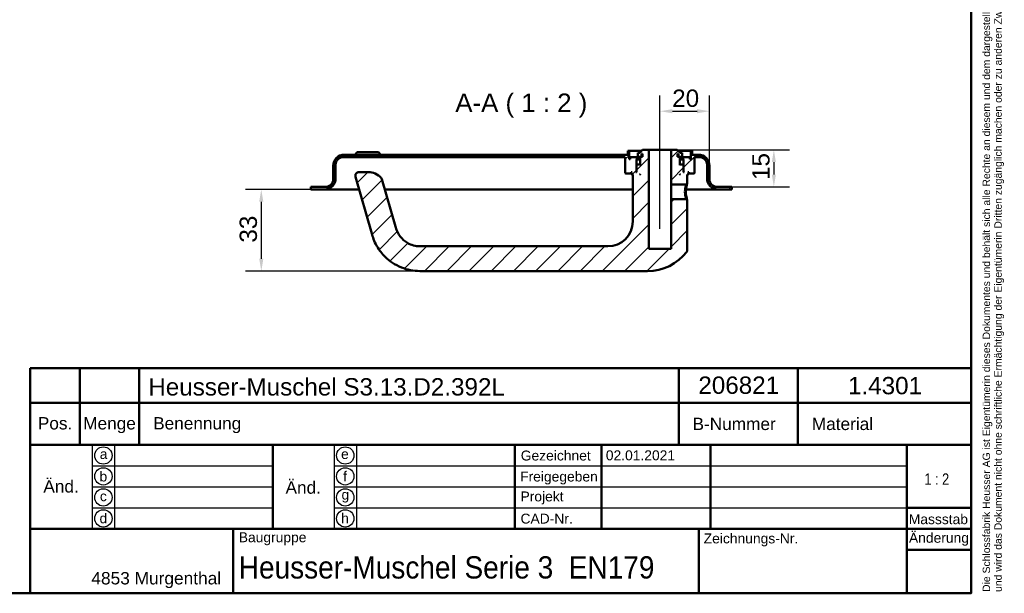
# Model space of a CAD drawing. Header units: millimetres. Extents: x 20 to 833, y 20 to 574.
# Tile 4 of 5: x 436 to 833, y 20 to 252. Entities that reach past the tile are written whole.
import ezdxf
from ezdxf.enums import TextEntityAlignment as Align

# ---------------------------------------------------------------- set-up
doc = ezdxf.new("R2010")
doc.units = ezdxf.units.MM
doc.header["$LTSCALE"] = 2
for name, color, linetype, lineweight in [('Bemaßungen(DIN)', 7, 'Continuous', 25), ('Mittellinie(DIN)', 7, 'Continuous', 25), ('Sichtbare Kanten(DIN)', 7, 'Continuous', 50), ('Skizziergeometrie(DIN)', 7, 'Continuous', 50), ('Skizzierlinie(DIN)', 7, 'Continuous', 25), ('Symbole(DIN)', 7, 'Continuous', 25)]:
    doc.layers.add(name, color=color, linetype=linetype, lineweight=lineweight)
doc.layers.add('Schraffur', color=179, linetype='Continuous', lineweight=9, true_color=0x1e1e47)
doc.styles.add('Aktuell-DIN', font='arial.ttf')
doc.styles.add('Aktuell-DINGroßer Text', font='arial.ttf')
doc.styles.add('STANDARD-DIN~0', font='arial.ttf')
doc.styles.add('Textstil10', font='arial.ttf')
doc.styles.add('Textstil41', font='arial.ttf', dxfattribs={"width": 0.8})
doc.styles.add('Textstil83', font='arial.ttf', dxfattribs={"width": 0.8})
doc.dimstyles.new('CAD-LAN', dxfattribs={"dimscale": 2, "dimtxt": 3.5, "dimasz": 2.5, "dimexe": 3.175, "dimexo": 0, "dimgap": 0.8, "dimtad": 1, "dimrnd": 1e-08, "dimtxsty": 'STANDARD-DIN~0', "dimcen": 0.09, "dimdle": 10, "dimclrd": 250, "dimclre": 250, "dimclrt": 250, "dimadec": 0, "dimazin": 2, "dimtfac": 1, "dimtmove": 0, "dimatfit": 3, "dimfxl": 1, "dimtolj": 1, "dimtzin": 0, "dimlwd": 25, "dimlwe": 25, "dimarcsym": 0})

# ---------------------------------------------------------------- blocks, each defined once
blk = doc.blocks.new('Ränder Standardrahmen')
at = {"layer": 'Skizziergeometrie(DIN)', "flags": 128}
blk.add_lwpolyline([(10, 10), (10, 287), (410, 287), (410, 10), (10, 10)], dxfattribs=at)
blk = doc.blocks.new('Schriftfelder Heusser')
at = {"layer": 'Skizziergeometrie(DIN)'}
for p, q in [((101, 229.92), (101, 236.92)), ((101, 236.92), (291, 236.92)), ((111, 229.92), (111, 236.92)), ((123, 229.92), (123, 236.92)), ((232, 229.92), (232, 236.92)), ((256, 229.92), (256, 236.92)), ((291, 236.92), (291, 229.92)), ((101, 191.42), (101, 229.92)), ((101, 229.92), (291, 229.92)), ((111, 229.92), (111, 221.42)), ((123, 229.92), (123, 221.42)), ((232, 229.92), (232, 221.42)), ((256, 229.92), (256, 221.42)), ((291, 229.92), (291, 191.42)), ((101, 221.42), (291, 221.42)), ((150, 221.42), (150, 204.42)), ((198.85, 221.42), (198.85, 204.42)), ((216.35, 221.42), (216.35, 204.42)), ((238.35, 221.42), (238.35, 204.42)), ((278, 221.42), (278, 191.42)), ((278, 208.67), (291, 208.67)), ((101, 204.42), (291, 204.42)), ((142, 204.42), (142, 191.42)), ((236, 204.42), (236, 191.42)), ((278, 200.17), (291, 200.17)), ((291, 191.42), (101, 191.42))]:
    blk.add_line(p, q, dxfattribs=at)
at = {"layer": 'Skizzierlinie(DIN)'}
for p, q in [((113.5, 221.42), (113.5, 204.42)), ((118, 221.42), (118, 204.42)), ((162.35, 221.42), (162.35, 204.42)), ((166.85, 221.42), (166.85, 204.42)), ((113.5, 217.17), (150, 217.17)), ((162.35, 217.17), (278, 217.17)), ((113.5, 212.92), (150, 212.92)), ((162.35, 212.92), (278, 212.92)), ((113.5, 208.67), (150, 208.67)), ((162.35, 208.67), (278, 208.67))]:
    blk.add_line(p, q, dxfattribs=at)
for centre in [(115.75, 219.25), (164.6, 219.25), (115.75, 215.04), (164.6, 215.04), (115.75, 210.79), (164.6, 210.79), (115.75, 206.54), (164.6, 206.54)]:
    blk.add_circle(centre, 1.75, dxfattribs=at)
at = {"layer": 'Symbole(DIN)', "color": 7, "insert": (293.33, 191.7), "char_height": 1.5, "width": 182.3003, "attachment_point": 1, "rotation": 90, "line_spacing_factor": 0.944221, "style": 'Aktuell-DIN'}
blk.add_mtext('\\fArial|b0|i0;\\H1.5000;Die Schlossfabrik Heusser AG ist Eigentümerin dieses Dokumentes und behält sich alle Rechte an diesem und dem dargestellten Gegenstand vor. Der Empfänger anerkennt diese Rechte\\Pund wird das Dokument nicht ohne schriftliche Ermächtigung der Eigentümerin Dritten zugänglich machen oder zu anderen Zwecken verwenden, zu dem es ihm übergeben worden ist.\\P ', dxfattribs=at)
at = {"layer": 'Symbole(DIN)', "color": 179, "true_color": 0x262659, "style": 'Aktuell-DIN'}
for s, insert, char_height, attachment_point in [('Pos.', (106, 227), 2.489, 2), ('Menge', (117, 227), 2.489, 2), ('Benennung', (125.81, 225.38), 2.489, 4), ('B-Nummer', (234.74, 225.62), 2.489, 4), ('Material', (265.02, 225.62), 2.489, 5), ('\\fArial|b0|i0;a', (115.81, 219.53), 2, 5), ('\\fArial|b0|i0;e', (164.54, 219.53), 2, 5), ('\\fArial|b0|i0;Gezeichnet', (200.05, 219.23), 2, 4), ('\\fArial|b0|i0;b', (115.75, 215), 2, 5), ('\\fArial|b0|i0;f', (164.55, 215.06), 2, 5), ('\\fArial|b0|i0;Freigegeben', (199.92, 216), 2, 1), ('\\fArial|b0|i0;c', (115.75, 211.01), 2, 5), ('\\fArial|b0|i0;g', (164.63, 211.05), 2, 5), ('\\fArial|b0|i0;Projekt', (200, 211.98), 2, 1), ('\\fArial|b0|i0;d', (115.76, 206.55), 2, 5), ('\\fArial|b0|i0;h', (164.55, 206.57), 2, 5), ('\\fArial|b0|i0;CAD-Nr.', (200, 207.5), 2, 1), ('\\fArial|b0|i0;\\H2.0000;Massstab', (284.39, 206.37), 2, 5), ('\\fArial|b0|i0;\\H2.0000;Baugruppe', (143.1, 203.73), 2, 1), ('\\fArial|b0|i0;Zeichnungs-Nr.', (237, 203.5), 2, 1), ('\\fArial|b0|i0;\\H2.5000;4853 Murgenthal', (113.33, 192.46), 2.5, 7)]:
    blk.add_mtext(s, dxfattribs=dict(at, insert=insert, char_height=char_height, attachment_point=attachment_point))
at = {"layer": 'Symbole(DIN)', "color": 179, "true_color": 0x262659, "attachment_point": 5, "style": 'Aktuell-DIN'}
for s, insert, char_height, width in [('Änd.', (107.21, 213), 2.489, 12.3494), ('Änd.', (156.12, 212.76), 2.489, 12.3494), ('\\fArial|b0|i0;Änderung', (284.51, 202.33), 2, 12.1143)]:
    blk.add_mtext(s, dxfattribs=dict(at, insert=insert, char_height=char_height, width=width))
at = {"layer": 'Symbole(DIN)', "color": 7, "insert": (143.1, 196.62), "char_height": 4.5, "width": 90.18, "attachment_point": 4, "style": 'Aktuell-DIN'}
blk.add_mtext('\\fArial|b0|i0;\\W0.90;\\H4.5000;Heusser-Muschel Serie 3  EN179', dxfattribs=at)
at = {"layer": 'Symbole(DIN)', "color": 179, "true_color": 0x262659, "style": 'Textstil10'}
blk.add_attdef('ERSTELLUNGSDATUM_001', (217.23, 218.29), '', height=2, dxfattribs=at)
at = {"layer": 'Symbole(DIN)', "color": 179, "true_color": 0x262659}
for tag, height, style, p in [('AUTOR', 2.49, 'Aktuell-DIN', (240.03, 219.26)), ('KONTROLLDATUM', 2, 'Textstil10', (217.42, 215.04)), ('KONTROLLIERT_VON', 2, 'Textstil10', (239.98, 215.05))]:
    blk.add_attdef(tag, text='', height=height, dxfattribs=dict(at, style=style)).set_placement(p, align=Align.MIDDLE_LEFT)
at = {"layer": 'Symbole(DIN)', "color": 7, "style": 'Textstil83', "width": 0.8}
blk.add_attdef('Anfänglicher_Ansichtsmaßstab_001', (281.57, 213.34), '', height=2.3, dxfattribs=at)
at = {"layer": 'Symbole(DIN)', "color": 179, "true_color": 0x262659, "style": 'Textstil10'}
blk.add_attdef('PROJEKT', text='', height=2, dxfattribs=at).set_placement((217.77, 209.72), align=Align.BOTTOM_LEFT)
at = {"layer": 'Symbole(DIN)', "color": 7, "style": 'Textstil41', "width": 0.8}
blk.add_attdef('STATUS', text='', height=5, dxfattribs=at).set_placement((284.53, 195.86), align=Align.MIDDLE_CENTER)
blk = doc.blocks.new('*D24')
at = {"layer": 'Bemaßungen(DIN)', "color": 250, "linetype": 'Continuous', "lineweight": 25, "true_color": 0x3f3f3f, "transparency": 16777216}
for p, q in [((694.33, 204.18), (694.33, 221.1)), ((714.33, 192.68), (714.33, 221.1)), ((699.33, 214.75), (709.33, 214.75))]:
    blk.add_line(p, q, dxfattribs=at)
at = {"layer": 'Bemaßungen(DIN)', "color": 250, "linetype": 'Continuous', "true_color": 0x3f3f3f, "transparency": 16777216}
for points in [[(699.33, 215.58), (699.33, 213.92), (694.33, 214.75)], [(709.33, 215.58), (709.33, 213.92), (714.33, 214.75)]]:
    blk.add_solid(points, dxfattribs=at)
at = {"layer": 'Defpoints', "color": 0, "linetype": 'Continuous', "transparency": 16777216}
for p in [(714.33, 214.75), (694.33, 204.18), (714.33, 192.68)]:
    blk.add_point(p, dxfattribs=at)
at = {"layer": 'Bemaßungen(DIN)', "color": 250, "linetype": 'Continuous', "lineweight": 25, "true_color": 0x3f3f3f, "transparency": 16777216, "insert": (699.27, 223.5), "char_height": 7, "attachment_point": 1, "style": 'STANDARD-DIN~0'}
blk.add_mtext('\\A1;20', dxfattribs=at)
blk = doc.blocks.new('*D25')
at = {"layer": 'Bemaßungen(DIN)', "color": 250, "linetype": 'Continuous', "lineweight": 25, "true_color": 0x3f3f3f, "transparency": 16777216}
for p, q in [((701.33, 199.18), (746.68, 199.18)), ((740.33, 194.18), (740.33, 189.18)), ((723.33, 184.18), (746.68, 184.18))]:
    blk.add_line(p, q, dxfattribs=at)
at = {"layer": 'Bemaßungen(DIN)', "color": 250, "linetype": 'Continuous', "true_color": 0x3f3f3f, "transparency": 16777216}
for points in [[(739.5, 194.18), (741.16, 194.18), (740.33, 199.18)], [(739.5, 189.18), (741.16, 189.18), (740.33, 184.18)]]:
    blk.add_solid(points, dxfattribs=at)
at = {"layer": 'Defpoints', "color": 0, "linetype": 'Continuous', "transparency": 16777216}
for p in [(701.33, 199.18), (723.33, 184.18), (740.33, 184.18)]:
    blk.add_point(p, dxfattribs=at)
at = {"layer": 'Bemaßungen(DIN)', "color": 250, "linetype": 'Continuous', "lineweight": 25, "true_color": 0x3f3f3f, "transparency": 16777216, "insert": (731.58, 186.97), "char_height": 7, "attachment_point": 1, "rotation": 90, "style": 'STANDARD-DIN~0'}
blk.add_mtext('\\A1;15', dxfattribs=at)
blk = doc.blocks.new('*D26')
at = {"layer": 'Bemaßungen(DIN)', "color": 250, "linetype": 'Continuous', "lineweight": 25, "true_color": 0x3f3f3f, "transparency": 16777216}
for p, q in [((553.33, 183.18), (526.95, 183.18)), ((533.3, 178.18), (533.3, 155.18)), ((597.33, 150.18), (526.95, 150.18))]:
    blk.add_line(p, q, dxfattribs=at)
at = {"layer": 'Bemaßungen(DIN)', "color": 250, "linetype": 'Continuous', "true_color": 0x3f3f3f, "transparency": 16777216}
for points in [[(532.46, 178.18), (534.13, 178.18), (533.3, 183.18)], [(532.46, 155.18), (534.13, 155.18), (533.3, 150.18)]]:
    blk.add_solid(points, dxfattribs=at)
at = {"layer": 'Defpoints', "color": 0, "linetype": 'Continuous', "transparency": 16777216}
for p in [(553.33, 183.18), (533.3, 150.18), (597.33, 150.18)]:
    blk.add_point(p, dxfattribs=at)
at = {"layer": 'Bemaßungen(DIN)', "color": 250, "linetype": 'Continuous', "lineweight": 25, "true_color": 0x3f3f3f, "transparency": 16777216, "insert": (524.54, 161.67), "char_height": 7, "attachment_point": 1, "rotation": 90, "style": 'STANDARD-DIN~0'}
blk.add_mtext('\\A1;33', dxfattribs=at)

msp = doc.modelspace()

# ---------------------------------------------------------------- hatches: boundary and pattern name
at = {"layer": 'Schraffur'}
h = msp.add_hatch(dxfattribs=at)
h.set_pattern_fill('ANSI31', color=256, scale=50.8, style=0)
h.set_pattern_definition([(45, (0, 0), (-4.49013, 4.49013), [])])
edge = h.paths.add_edge_path()
edge.add_spline(control_points=[(704.958, 185.183), (705.019, 185.243), (705.081, 185.303), (705.205, 185.423), (705.267, 185.484), (705.33, 185.544)], knot_values=[-0.0518079, -0.0518079, -0.0518079, -0.0518079, -0.0259867, -0.0259867, 0, 0, 0, 0], degree=3, periodic=0)
edge.add_line((705.33, 185.544), (705.33, 189.183))
edge.add_line((705.33, 189.183), (705.63, 189.183))
edge.add_line((705.63, 189.183), (705.83, 189.383))
edge.add_line((705.83, 189.383), (705.83, 189.983))
edge.add_line((705.83, 189.983), (705.63, 190.183))
edge.add_line((705.63, 190.183), (705.93, 190.183))
edge.add_line((705.93, 190.183), (705.93, 189.683))
edge.add_line((705.93, 189.683), (706.03, 189.583))
edge.add_line((706.03, 189.583), (708.13, 189.583))
edge.add_line((708.13, 189.583), (708.33, 189.783))
edge.add_line((708.33, 189.783), (708.33, 196.183))
edge.add_line((708.33, 196.183), (710.33, 196.183))
edge.add_ellipse((710.33, 193.183), major_axis=(0, 3), ratio=1, start_angle=270, end_angle=360, ccw=False)
edge.add_line((713.33, 193.183), (713.33, 187.683))
edge.add_ellipse((717.83, 187.683), major_axis=(-4.5, 0), ratio=1, start_angle=0, end_angle=90)
edge.add_line((717.83, 183.183), (723.33, 183.183))
edge.add_line((723.33, 183.183), (723.33, 184.183))
edge.add_line((723.33, 184.183), (717.33, 184.183))
edge.add_ellipse((717.33, 187.183), major_axis=(0, -3), ratio=1, start_angle=270, end_angle=360, ccw=False)
edge.add_line((714.33, 187.183), (714.33, 192.683))
edge.add_ellipse((709.83, 192.683), major_axis=(4.5, 0), ratio=1, start_angle=0, end_angle=90)
edge.add_line((709.83, 197.183), (707.33, 197.183))
edge.add_line((707.33, 197.183), (707.33, 198.683))
edge.add_line((707.33, 198.683), (706.83, 198.683))
edge.add_line((706.83, 198.683), (706.83, 195.383))
edge.add_line((706.83, 195.383), (706.33, 195.383))
edge.add_line((706.33, 195.383), (706.33, 196.183))
edge.add_line((706.33, 196.183), (703.33, 196.183))
edge.add_line((703.33, 196.183), (703.33, 195.383))
edge.add_line((703.33, 195.383), (704.08, 195.383))
edge.add_line((704.08, 195.383), (703.88, 195.183))
edge.add_line((703.88, 195.183), (703.88, 190.383))
edge.add_line((703.88, 190.383), (704.08, 190.183))
edge.add_line((704.08, 190.183), (703.83, 190.183))
edge.add_line((703.83, 190.183), (703.83, 192.983))
edge.add_line((703.83, 192.983), (703.63, 193.183))
edge.add_line((703.63, 193.183), (702.53, 193.183))
edge.add_line((702.53, 193.183), (702.33, 192.983))
edge.add_line((702.33, 192.983), (702.33, 196.383))
edge.add_line((702.33, 196.383), (703.297, 196.383))
edge.add_line((703.297, 196.383), (703.297, 197.883))
edge.add_line((703.297, 197.883), (702.33, 197.883))
edge.add_line((702.33, 197.883), (702.33, 198.183))
edge.add_line((702.33, 198.183), (701.33, 199.183))
edge.add_line((701.33, 199.183), (698.83, 199.183))
edge.add_line((698.83, 199.183), (698.83, 185.183))
edge.add_line((698.83, 185.183), (704.958, 185.183))
h.paths.add_polyline_path([(701.43, 196.383), (701.43, 197.483), (701.794, 197.483), (701.794, 196.383)], flags=0)
h.paths.add_polyline_path([(702.53, 189.183), (702.33, 189.183), (702.33, 189.383)], flags=0)
edge = h.paths.add_edge_path()
edge.add_spline(control_points=[(705.33, 178.822), (705.269, 178.883), (705.206, 178.943), (705.082, 179.063), (705.021, 179.123), (704.959, 179.183)], knot_values=[-0.0519753, -0.0519753, -0.0519753, -0.0519753, -0.0259877, -0.0259877, -0.0001734, -0.0001734, -0.0001734, -0.0001734], degree=3, periodic=0)
edge.add_line((704.959, 179.183), (698.83, 179.183))
edge.add_line((698.83, 179.183), (698.83, 159.183))
edge.add_line((698.83, 159.183), (689.83, 159.183))
edge.add_line((689.83, 159.183), (689.83, 199.183))
edge.add_line((689.83, 199.183), (687.33, 199.183))
edge.add_line((687.33, 199.183), (686.33, 198.183))
edge.add_line((686.33, 198.183), (686.33, 197.883))
edge.add_line((686.33, 197.883), (685.364, 197.883))
edge.add_line((685.364, 197.883), (685.364, 196.383))
edge.add_line((685.364, 196.383), (686.33, 196.383))
edge.add_line((686.33, 196.383), (686.33, 192.983))
edge.add_line((686.33, 192.983), (686.13, 193.183))
edge.add_line((686.13, 193.183), (685.03, 193.183))
edge.add_line((685.03, 193.183), (684.83, 192.983))
edge.add_line((684.83, 192.983), (684.83, 190.183))
edge.add_line((684.83, 190.183), (684.58, 190.183))
edge.add_line((684.58, 190.183), (684.78, 190.383))
edge.add_line((684.78, 190.383), (684.78, 195.183))
edge.add_line((684.78, 195.183), (684.58, 195.383))
edge.add_line((684.58, 195.383), (685.33, 195.383))
edge.add_line((685.33, 195.383), (685.33, 196.183))
edge.add_line((685.33, 196.183), (682.33, 196.183))
edge.add_line((682.33, 196.183), (682.33, 195.383))
edge.add_line((682.33, 195.383), (681.83, 195.383))
edge.add_line((681.83, 195.383), (681.83, 198.683))
edge.add_line((681.83, 198.683), (681.33, 198.683))
edge.add_line((681.33, 198.683), (681.33, 197.183))
edge.add_line((681.33, 197.183), (566.83, 197.183))
edge.add_ellipse((566.83, 192.683), major_axis=(0, 4.5), ratio=1, start_angle=0, end_angle=90)
edge.add_line((562.33, 192.683), (562.33, 187.183))
edge.add_ellipse((559.33, 187.183), major_axis=(3, 0), ratio=1, start_angle=270, end_angle=360, ccw=False)
edge.add_line((559.33, 184.183), (553.33, 184.183))
edge.add_line((553.33, 184.183), (553.33, 183.183))
edge.add_line((553.33, 183.183), (558.83, 183.183))
edge.add_ellipse((558.83, 187.683), major_axis=(0, -4.5), ratio=1, start_angle=0, end_angle=90)
edge.add_line((563.33, 187.683), (563.33, 193.183))
edge.add_ellipse((566.33, 193.183), major_axis=(-3, 0), ratio=1, start_angle=270, end_angle=360, ccw=False)
edge.add_line((566.33, 196.183), (680.33, 196.183))
edge.add_line((680.33, 196.183), (680.33, 189.783))
edge.add_line((680.33, 189.783), (680.53, 189.583))
edge.add_line((680.53, 189.583), (682.63, 189.583))
edge.add_line((682.63, 189.583), (682.73, 189.683))
edge.add_line((682.73, 189.683), (682.73, 190.183))
edge.add_line((682.73, 190.183), (683.03, 190.183))
edge.add_line((683.03, 190.183), (682.83, 189.983))
edge.add_line((682.83, 189.983), (682.83, 189.383))
edge.add_line((682.83, 189.383), (683.03, 189.183))
edge.add_line((683.03, 189.183), (683.33, 189.183))
edge.add_line((683.33, 189.183), (683.33, 170.183))
edge.add_ellipse((673.33, 170.183), major_axis=(10, 0), ratio=1, start_angle=270, end_angle=360, ccw=False)
edge.add_line((673.33, 160.183), (597.33, 160.183))
edge.add_spline(control_points=[(597.33, 160.183), (596.468, 160.183), (595.603, 160.303), (593.929, 160.766), (593.129, 161.11), (591.252, 162.221), (590.242, 163.114), (588.728, 165.08), (588.04, 166.304), (587.504, 168.171)], knot_values=[-2.1009717, -2.1009717, -2.1009717, -2.1009717, -1.6733657, -1.6733657, -1.2398076, -1.2398076, -0.5829242, -0.5829242, 0, 0, 0, 0], degree=3, periodic=0)
edge.add_line((587.504, 168.171), (582.032, 187.255))
edge.add_ellipse((580.59, 186.842), major_axis=(1.442, 0.413), ratio=1, start_angle=0, end_angle=25.69736)
edge.add_ellipse((576.483, 183.183), major_axis=(5.227, 4.656), ratio=1, start_angle=0, end_angle=48.30264)
edge.add_line((576.483, 190.183), (572.78, 190.183))
edge.add_ellipse((572.78, 188.683), major_axis=(0, 1.5), ratio=1, start_angle=0, end_angle=106)
edge.add_line((571.338, 188.27), (577.892, 165.415))
edge.add_spline(control_points=[(577.892, 165.415), (578.307, 163.966), (578.781, 162.335), (580.897, 158.643), (582.044, 157.157), (585.052, 154.223), (587.219, 152.686), (592.273, 150.676), (594.8, 150.183), (597.33, 150.183)], knot_values=[-3.2187205, -3.2187205, -3.2187205, -3.2187205, -2.3250447, -2.3250447, -1.6316215, -1.6316215, -0.7590868, -0.7590868, 0, 0, 0, 0], degree=3, periodic=0)
edge.add_line((597.33, 150.183), (689.33, 150.183))
edge.add_ellipse((689.33, 170.183), major_axis=(0, -20), ratio=1, start_angle=0, end_angle=52.1433)
edge.add_spline(control_points=[(705.121, 157.909), (705.198, 158.009), (705.256, 158.123), (705.318, 158.334), (705.332, 158.429), (705.33, 158.523)], knot_values=[-0.0660799, -0.0660799, -0.0660799, -0.0660799, -0.0283126, -0.0283126, 0, 0, 0, 0], degree=3, periodic=0)
edge.add_line((705.33, 158.523), (705.33, 178.822))
h.paths.add_polyline_path([(686.33, 189.183), (686.13, 189.183), (686.33, 189.383)], flags=0)
h.paths.add_polyline_path([(687.23, 197.483), (687.23, 196.383), (686.866, 196.383), (686.866, 197.483)], flags=0)

# ---------------------------------------------------------------- linework, layer by layer
at = {"layer": 'Mittellinie(DIN)', "linetype": 'Continuous'}
msp.add_line((694.33, 167.183), (694.33, 204.183), dxfattribs=at)
at = {"layer": 'Sichtbare Kanten(DIN)'}
for p, q in [((687.33, 199.183), (686.33, 198.183)), ((689.83, 199.183), (687.33, 199.183)), ((689.83, 159.183), (689.83, 199.183)), ((689.83, 199.183), (698.83, 199.183)), ((701.33, 199.183), (698.83, 199.183)), ((698.83, 199.183), (698.83, 185.183)), ((702.33, 198.183), (701.33, 199.183)), ((566.33, 196.183), (680.33, 196.183)), ((681.33, 197.183), (566.83, 197.183)), ((572.08, 198.183), (571.08, 197.183)), ((572.08, 198.183), (580.58, 198.183)), ((580.58, 198.183), (581.58, 197.183)), ((680.33, 196.183), (680.33, 189.783)), ((681.83, 198.683), (681.33, 198.683)), ((681.33, 198.683), (681.33, 197.183)), ((681.83, 195.383), (681.83, 198.683)), ((681.83, 198.683), (686.83, 198.683)), ((682.33, 195.383), (681.83, 195.383)), ((685.33, 196.183), (682.33, 196.183)), ((682.33, 196.183), (682.33, 195.383)), ((684.78, 195.183), (684.58, 195.383)), ((684.58, 195.383), (685.33, 195.383)), ((684.78, 190.383), (684.78, 195.183)), ((684.78, 195.183), (686.33, 195.183)), ((685.33, 195.383), (685.33, 196.183)), ((685.33, 196.183), (686.33, 196.183)), ((686.33, 195.383), (685.33, 195.383)), ((686.33, 197.883), (685.364, 197.883)), ((685.364, 197.883), (685.364, 196.383)), ((685.364, 196.383), (686.33, 196.383)), ((686.33, 198.183), (686.33, 197.883)), ((686.33, 196.383), (686.33, 192.983)), ((686.866, 196.383), (686.866, 197.483)), ((686.866, 197.483), (687.23, 197.483)), ((687.23, 196.383), (686.866, 196.383)), ((687.23, 197.483), (687.23, 196.383)), ((701.43, 196.383), (701.43, 197.483)), ((701.43, 197.483), (701.794, 197.483)), ((701.794, 196.383), (701.43, 196.383)), ((701.794, 197.483), (701.794, 196.383)), ((701.83, 198.683), (706.83, 198.683)), ((702.33, 197.883), (702.33, 198.183)), ((703.297, 197.883), (702.33, 197.883)), ((702.33, 192.983), (702.33, 196.383)), ((702.33, 196.383), (703.297, 196.383)), ((702.33, 196.183), (703.33, 196.183)), ((703.33, 195.383), (702.33, 195.383)), ((702.33, 195.183), (703.88, 195.183)), ((703.297, 196.383), (703.297, 197.883)), ((706.33, 196.183), (703.33, 196.183)), ((703.33, 196.183), (703.33, 195.383)), ((703.33, 195.383), (704.08, 195.383)), ((704.08, 195.383), (703.88, 195.183)), ((703.88, 195.183), (703.88, 190.383)), ((706.33, 195.383), (706.33, 196.183)), ((706.83, 195.383), (706.33, 195.383)), ((707.33, 198.683), (706.83, 198.683)), ((706.83, 198.683), (706.83, 195.383)), ((707.33, 197.183), (707.33, 198.683)), ((709.83, 197.183), (707.33, 197.183)), ((708.33, 189.783), (708.33, 196.183)), ((708.33, 196.183), (710.33, 196.183)), ((562.33, 192.683), (562.33, 187.183)), ((563.33, 187.683), (563.33, 193.183)), ((685.03, 193.183), (684.83, 192.983)), ((684.83, 192.983), (684.83, 190.183)), ((686.13, 193.183), (685.03, 193.183)), ((686.33, 192.983), (686.13, 193.183)), ((686.33, 193.183), (686.13, 193.183)), ((702.53, 193.183), (702.33, 192.983)), ((702.53, 193.183), (702.33, 193.183)), ((703.63, 193.183), (702.53, 193.183)), ((703.83, 192.983), (703.63, 193.183)), ((703.83, 190.183), (703.83, 192.983)), ((713.33, 193.183), (713.33, 187.683)), ((714.33, 187.183), (714.33, 192.683)), ((571.338, 188.27), (577.892, 165.415)), ((576.483, 190.183), (572.78, 190.183)), ((587.504, 168.171), (582.032, 187.255)), ((680.33, 189.783), (680.53, 189.583)), ((680.53, 189.583), (682.63, 189.583)), ((682.63, 189.583), (682.73, 189.683)), ((682.63, 189.583), (682.83, 189.583)), ((682.73, 189.683), (682.73, 190.183)), ((682.73, 190.183), (683.03, 190.183)), ((682.83, 189.683), (682.73, 189.683)), ((683.03, 190.183), (682.83, 189.983)), ((682.83, 189.983), (682.83, 189.383)), ((682.83, 189.383), (683.03, 189.183)), ((683.03, 189.183), (683.33, 189.183)), ((683.33, 189.183), (683.33, 170.183)), ((684.58, 190.183), (684.78, 190.383)), ((684.83, 190.183), (684.58, 190.183)), ((684.83, 190.383), (684.78, 190.383)), ((686.13, 189.183), (686.33, 189.383)), ((686.33, 189.183), (686.13, 189.183)), ((686.33, 189.383), (686.33, 189.183)), ((702.33, 189.183), (702.33, 189.383)), ((702.33, 189.383), (702.53, 189.183)), ((702.53, 189.183), (702.33, 189.183)), ((703.88, 190.383), (703.83, 190.383)), ((704.08, 190.183), (703.83, 190.183)), ((703.88, 190.383), (704.08, 190.183)), ((705.33, 185.544), (705.33, 189.183)), ((705.33, 189.183), (705.63, 189.183)), ((705.83, 189.983), (705.63, 190.183)), ((705.63, 190.183), (705.93, 190.183)), ((705.63, 189.183), (705.83, 189.383)), ((705.83, 189.383), (705.83, 189.983)), ((705.93, 189.683), (705.83, 189.683)), ((705.83, 189.583), (706.03, 189.583)), ((705.93, 190.183), (705.93, 189.683)), ((705.93, 189.683), (706.03, 189.583)), ((706.03, 189.583), (708.13, 189.583)), ((708.13, 189.583), (708.33, 189.783)), ((559.33, 184.183), (553.33, 184.183)), ((553.33, 184.183), (553.33, 183.183)), ((553.33, 183.183), (558.83, 183.183)), ((558.83, 183.183), (570.33, 183.183)), ((570.33, 183.183), (572.797, 183.183)), ((583.2, 183.183), (683.33, 183.183)), ((698.83, 185.183), (704.958, 185.183)), ((698.83, 179.183), (698.83, 185.183)), ((704.819, 183.183), (706.33, 183.183)), ((704.958, 185.183), (705.33, 185.544)), ((706.33, 183.183), (717.83, 183.183)), ((723.33, 184.183), (717.33, 184.183)), ((717.83, 183.183), (723.33, 183.183)), ((723.33, 183.183), (723.33, 184.183)), ((704.959, 179.183), (698.83, 179.183)), ((698.83, 179.183), (698.83, 159.183)), ((705.331, 178.822), (704.959, 179.183)), ((705.33, 158.523), (705.33, 178.822)), ((673.33, 160.183), (597.33, 160.183)), ((698.83, 159.183), (689.83, 159.183)), ((597.33, 150.183), (689.33, 150.183))]:
    msp.add_line(p, q, dxfattribs=at)
for centre, radius, start, end in [((566.83, 192.683), 4.5, 90, 180), ((566.33, 193.183), 3, 90, 180), ((709.83, 192.683), 4.5, 0, 90), ((710.33, 193.183), 3, 0, 90), ((558.83, 187.683), 4.5, 270, 0), ((559.33, 187.183), 3, 270, 0), ((572.78, 188.683), 1.5, 90, 196), ((576.483, 183.183), 7, 41.69736, 90), ((580.59, 186.842), 1.5, 16, 41.69736), ((717.83, 187.683), 4.5, 180, 270), ((717.33, 187.183), 3, 180, 270), ((673.33, 170.183), 10, 270, 0), ((689.33, 170.183), 20, 270, 322.1433)]:
    msp.add_arc(centre, radius, start, end, dxfattribs=at)
for points, knots in [([(704.958, 185.183), (704.958, 185.183), (704.95, 185.157), (704.932, 185.107), (704.863, 184.906), (704.649, 184.296), (704.52, 183.49), (704.456, 183.087), (704.413, 182.636), (704.413, 182.184), (704.412, 181.732), (704.455, 181.28), (704.519, 180.877), (704.647, 180.071), (704.862, 179.461), (704.933, 179.259), (704.951, 179.209), (704.959, 179.183), (704.959, 179.183)], [2.643872, 2.643872, 2.643872, 2.643872, 2.7193751, 2.7193751, 2.7193751, 3.0215279, 3.0215279, 3.0215279, 3.1726043, 3.1726043, 3.1726043, 3.3236807, 3.3236807, 3.3236807, 3.6258335, 3.6258335, 3.6258335, 3.7015624, 3.7015624, 3.7015624, 3.7015624]), ([(705.331, 178.822), (705.331, 178.822), (705.286, 178.963), (704.897, 180.158), (704.721, 182.184), (704.899, 184.21), (705.286, 185.403), (705.33, 185.544), (705.33, 185.544)], [-1.5862907, -1.5862907, -1.5862907, -1.5862907, -1.510764, -1.2086112, -1.0575348, -0.9064584, -0.6043056, -0.5287975, -0.5287975, -0.5287975, -0.5287975]), ([(597.33, 160.183), (596.468, 160.183), (595.603, 160.303), (593.929, 160.766), (593.129, 161.11), (591.252, 162.221), (590.242, 163.114), (588.728, 165.08), (588.04, 166.304), (587.504, 168.171)], [-2.1009717, -2.1009717, -2.1009717, -2.1009717, -1.6733657, -1.6733657, -1.2398076, -1.2398076, -0.5829242, -0.5829242, 0, 0, 0, 0]), ([(577.892, 165.415), (578.307, 163.966), (578.781, 162.335), (580.897, 158.643), (582.044, 157.157), (585.052, 154.223), (587.219, 152.686), (592.273, 150.676), (594.8, 150.183), (597.33, 150.183)], [-3.2187205, -3.2187205, -3.2187205, -3.2187205, -2.3250447, -2.3250447, -1.6316215, -1.6316215, -0.7590868, -0.7590868, 0, 0, 0, 0]), ([(705.121, 157.91), (705.198, 158.009), (705.256, 158.123), (705.318, 158.334), (705.332, 158.429), (705.332, 158.523)], [-0.066079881, -0.066079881, -0.066079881, -0.066079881, -0.028312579, -0.028312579, 0, 0, 0, 0])]:
    msp.add_open_spline(points, degree=3, knots=knots, dxfattribs=at)

# ---------------------------------------------------------------- block references
at = {"xscale": 2, "yscale": 2, "zscale": 2}
msp.add_blockref('Ränder Standardrahmen', (0, 0), dxfattribs=at)
msp.add_blockref('Schriftfelder Heusser', (238, -362.833), dxfattribs=at).add_auto_attribs({'ERSTELLUNGSDATUM_001': '02.01.2021', 'Anfänglicher_Ansichtsmaßstab_001': '1 : 2'})

# ---------------------------------------------------------------- texts
at = {"layer": 'Symbole(DIN)', "color": 7, "insert": (611.658, 212.183), "char_height": 7.4676, "attachment_point": 7, "style": 'Aktuell-DINGroßer Text'}
msp.add_mtext('A-A ( 1 : 2 )', dxfattribs=at)
at = {"layer": 'Symbole(DIN)', "color": 7, "char_height": 7, "attachment_point": 1, "style": 'Aktuell-DIN'}
for s, insert, width in [('{\\fArial|b0|i0;\\H7.0000;Heusser-Muschel S3.13.D2.392L}', (487.659, 106.906), 144.02821), ('{\\fArial|b0|i0;\\H7.0000;206821}', (709.83, 107.58), 32.62043), ('{\\fArial|b0|i0;\\H7.0000;1.4301}', (770.274, 107.401), 29.89939)]:
    msp.add_mtext(s, dxfattribs=dict(at, insert=insert, width=width))

# ---------------------------------------------------------------- dimensions: what is measured, and where the dimension line sits
at = {"layer": 'Bemaßungen(DIN)', "color": 250, "linetype": 'Continuous', "lineweight": 25, "true_color": 0x3f3f3f}
for base, p1, p2, angle, picture, middle in [((714.33, 214.75), (694.33, 204.183), (714.33, 192.683), 180, '*D24', (704.33, 214.75)), ((740.33, 184.183), (701.33, 199.183), (723.33, 184.183), 90, '*D25', (740.33, 191.683)), ((533.297, 150.183), (553.33, 183.183), (597.33, 150.183), 90, '*D26', (533.297, 166.683))]:
    dim = msp.add_linear_dim(base=base, p1=p1, p2=p2, angle=angle, dimstyle='CAD-LAN', override={"dimgap": 0.8, "dimdec": 2, "dimtol": 0, "dimlim": 0, "dimtp": 0, "dimtm": 0, "dimtdec": 2, "dimtofl": 0, "dimatfit": 1}, dxfattribs=at)
    dim.commit()
    dim.dimension.update_dxf_attribs({"geometry": picture, "text_midpoint": middle, "dimtype": 160})

doc.saveas('drawing.dxf')
